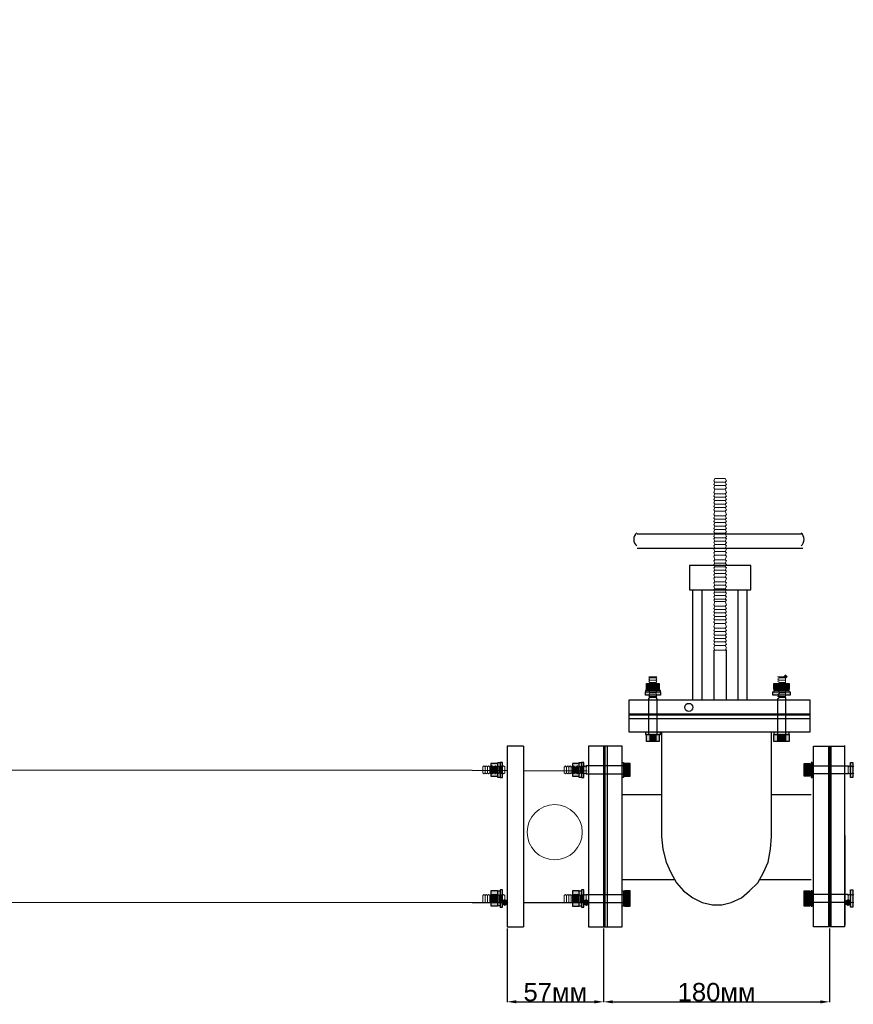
# Model space of a CAD drawing. Header units: millimetres. Extents: x -1722610 to 3896328, y -6858570 to -1329430.
# Tile 12 of 51: x 3078987 to 3081260, y -3461417 to -3458732. Entities that reach past the tile are written whole.
import ezdxf

# ---------------------------------------------------------------- set-up
doc = ezdxf.new("R2010")
doc.units = ezdxf.units.MM
doc.header["$PDMODE"] = 35
doc.header["$PDSIZE"] = 1
doc.layers.get('0').update_dxf_attribs({"lineweight": 5})
doc.layers.get('Defpoints').update_dxf_attribs({"lineweight": 5})
doc.layers.add('PDF_Geometry', color=7, linetype='Continuous')
doc.layers.add('PDF_Solid Fills', color=7, linetype='Continuous', true_color=0xb9b9b9)
doc.layers.add('В1', color=5, linetype='Continuous', lineweight=60)
doc.styles.get("Standard").update_dxf_attribs({"font": 'arial.ttf'})
doc.dimstyles.new('ISO-25', dxfattribs={"dimtxt": 2.5, "dimasz": 2.5, "dimexe": 1.25, "dimexo": 0.625, "dimtad": 1, "dimtxsty": 'Standard', "dimcen": 2.5, "dimadec": 0, "dimazin": 0, "dimtfac": 1, "dimtmove": 0, "dimatfit": 3, "dimfxl": 1, "dimarcsym": 0})

# ---------------------------------------------------------------- blocks, each defined once
blk = doc.blocks.new('*D139')
at = {"color": 0, "lineweight": -2, "transparency": 16777216}
for p, q in [((3080316.1, -3461210.2), (3080316, -3461411.4)), ((3080579.3, -3461210.4), (3080579.2, -3461411.6))]:
    blk.add_line(p, q, dxfattribs=at)
at = {"color": 0, "linetype": 'Continuous', "lineweight": -2, "transparency": 16777216}
blk.add_line((3080341, -3461410.2), (3080554.2, -3461410.3), dxfattribs=at)
at = {"color": 0, "lineweight": 0, "transparency": 16777216}
for points in [[(3080341, -3461406), (3080341, -3461414.4), (3080316, -3461410.2)], [(3080554.2, -3461406.2), (3080554.2, -3461414.5), (3080579.2, -3461410.4)]]:
    blk.add_solid(points, dxfattribs=at)
at = {"layer": 'Defpoints', "color": 0, "lineweight": 0, "transparency": 16777216}
for p in [(3080316.1, -3461205.7), (3080579.3, -3461205.9), (3080579.2, -3461410.4)]:
    blk.add_point(p, dxfattribs=at)
at = {"color": 0, "lineweight": 0, "transparency": 16777216, "insert": (3080447.6, -3461384.2), "char_height": 50, "attachment_point": 5, "rotation": 359.9619}
blk.add_mtext('57мм', dxfattribs=at)
blk = doc.blocks.new('*D140')
at = {"color": 0, "lineweight": -2, "transparency": 16777216}
for p, q in [((3080579.3, -3461210.4), (3080579.3, -3461411.6)), ((3081195.3, -3461210.4), (3081195.3, -3461411.6))]:
    blk.add_line(p, q, dxfattribs=at)
at = {"color": 0, "linetype": 'Continuous', "lineweight": -2, "transparency": 16777216}
blk.add_line((3080604.3, -3461410.4), (3081170.3, -3461410.4), dxfattribs=at)
at = {"color": 0, "lineweight": 0, "transparency": 16777216}
for points in [[(3080604.3, -3461406.2), (3080604.3, -3461414.5), (3080579.3, -3461410.4)], [(3081170.3, -3461406.2), (3081170.3, -3461414.5), (3081195.3, -3461410.4)]]:
    blk.add_solid(points, dxfattribs=at)
at = {"layer": 'Defpoints', "color": 0, "lineweight": 0, "transparency": 16777216}
for p in [(3080579.3, -3461205.9), (3081195.3, -3461205.9), (3081195.3, -3461410.4)]:
    blk.add_point(p, dxfattribs=at)
at = {"color": 0, "lineweight": 0, "transparency": 16777216, "insert": (3080887.3, -3461384.2), "char_height": 50, "attachment_point": 5}
blk.add_mtext('180мм', dxfattribs=at)

msp = doc.modelspace()

# ---------------------------------------------------------------- hatches: boundary and pattern name
at = {"layer": 'PDF_Solid Fills', "lineweight": 0, "true_color": 0x757575}
msp.add_hatch(color=8, dxfattribs=at).paths.add_polyline_path([(3081075.254, -3460517.2673), (3081072.0952, -3460520.4261), (3081068.9363, -3460523.5849), (3081072.0952, -3460526.7437), (3081075.254, -3460529.9026), (3081078.4128, -3460526.7437), (3081081.5716, -3460523.5849), (3081078.4128, -3460520.4261)])
at = {"layer": 'PDF_Solid Fills', "lineweight": 0}
for color, points in [(256, [(3080705.6732, -3460542.5378), (3080696.1968, -3460542.5378), (3080696.1968, -3460558.3318), (3080705.6732, -3460558.3318)]), (256, [(3080730.9437, -3460542.5378), (3080721.4673, -3460542.5378), (3080721.4673, -3460558.3318), (3080730.9437, -3460558.3318)]), (256, [(3081053.1423, -3460542.5378), (3081043.6659, -3460542.5378), (3081043.6659, -3460558.3318), (3081053.1423, -3460558.3318)]), (256, [(3081084.7304, -3460542.5378), (3081075.254, -3460542.5378), (3081075.254, -3460558.3318), (3081084.7304, -3460558.3318)]), (256, [(3080693.038, -3460561.4906), (3080693.038, -3460574.1259), (3080734.1025, -3460574.1259), (3080734.1025, -3460561.4906)]), (256, [(3081043.6659, -3460564.6495), (3081040.5071, -3460564.6495), (3081040.5071, -3460574.1259), (3081087.8892, -3460574.1259), (3081087.8892, -3460564.6495), (3081084.7304, -3460564.6495), (3081084.7304, -3460561.4906), (3081043.6659, -3460561.4906)]), (256, [(3080721.4673, -3460681.5254), (3080721.4673, -3460700.4783), (3080730.9437, -3460700.4783), (3080730.9437, -3460681.5254), (3080734.1025, -3460681.5254), (3080734.1025, -3460675.2078), (3080693.038, -3460675.2078), (3080693.038, -3460681.5254), (3080696.1968, -3460681.5254), (3080696.1968, -3460700.4783), (3080705.6732, -3460700.4783), (3080705.6732, -3460681.5254)]), (256, [(3081075.254, -3460681.5254), (3081075.254, -3460700.4783), (3081084.7304, -3460700.4783), (3081084.7304, -3460675.2078), (3081043.6659, -3460675.2078), (3081043.6659, -3460700.4783), (3081053.1423, -3460700.4783), (3081053.1423, -3460681.5254)]), (256, [(3080290.8793, -3460798.2263), (3080303.5146, -3460798.2263), (3080303.5146, -3460757.1617), (3080290.8793, -3460757.1617), (3080290.8793, -3460760.3205), (3080271.9265, -3460760.3205), (3080271.9265, -3460769.797), (3080290.8793, -3460769.797), (3080290.8793, -3460785.591), (3080271.9265, -3460785.591), (3080271.9265, -3460795.0675), (3080290.8793, -3460795.0675)]), (256, [(3080512.9858, -3460798.4014), (3080525.6211, -3460798.4014), (3080525.6211, -3460757.3368), (3080512.9858, -3460757.3368), (3080512.9858, -3460760.4957), (3080494.033, -3460760.4957), (3080494.033, -3460769.9721), (3080512.9858, -3460769.9721), (3080512.9858, -3460785.7661), (3080494.033, -3460785.7661), (3080494.033, -3460795.2426), (3080512.9858, -3460795.2426)]), (256, [(3080629.8618, -3460757.3368), (3080629.8618, -3460798.4014), (3080633.0206, -3460798.4014), (3080633.0206, -3460757.3368)]), (256, [(3080636.1794, -3460760.4957), (3080636.1794, -3460769.9721), (3080651.9735, -3460769.9721), (3080651.9735, -3460760.4957)]), (256, [(3081141.589, -3460769.9721), (3081141.589, -3460760.4957), (3081125.7949, -3460760.4957), (3081125.7949, -3460769.9721)]), (256, [(3081147.9066, -3460798.4014), (3081147.9066, -3460757.3368), (3081144.7478, -3460757.3368), (3081144.7478, -3460798.4014)]), (256, [(3081258.4649, -3460798.4014), (3081258.4649, -3460757.3368), (3081252.1473, -3460757.3368), (3081252.1473, -3460798.4014)]), (256, [(3080636.1794, -3460785.7661), (3080636.1794, -3460795.2426), (3080651.9735, -3460795.2426), (3080651.9735, -3460785.7661)]), (256, [(3081141.589, -3460795.2426), (3081141.589, -3460785.7661), (3081125.7949, -3460785.7661), (3081125.7949, -3460795.2426)]), (256, [(3080297.197, -3461104.6308), (3080297.197, -3461107.7896), (3080271.9265, -3461107.7896), (3080271.9265, -3461117.266), (3080290.8793, -3461117.266), (3080290.8793, -3461139.3777), (3080271.9265, -3461139.3777), (3080271.9265, -3461148.8541), (3080297.197, -3461148.8541), (3080297.197, -3461152.0129), (3080303.5146, -3461152.0129), (3080303.5146, -3461104.6308)]), (256, [(3080519.3035, -3461104.8059), (3080519.3035, -3461107.9647), (3080494.033, -3461107.9647), (3080494.033, -3461117.4411), (3080512.9858, -3461117.4411), (3080512.9858, -3461139.5528), (3080494.033, -3461139.5528), (3080494.033, -3461149.0292), (3080519.3035, -3461149.0292), (3080519.3035, -3461152.1881), (3080525.6211, -3461152.1881), (3080525.6211, -3461104.8059)]), (256, [(3080629.8618, -3461107.9647), (3080629.8618, -3461149.0292), (3080633.0206, -3461149.0292), (3080633.0206, -3461107.9647)]), (256, [(3080636.1794, -3461107.9647), (3080636.1794, -3461117.4411), (3080651.9735, -3461117.4411), (3080651.9735, -3461107.9647)]), (256, [(3081141.589, -3461117.4411), (3081141.589, -3461107.9647), (3081125.7949, -3461107.9647), (3081125.7949, -3461117.4411)]), (256, [(3081147.9066, -3461149.0292), (3081147.9066, -3461107.9647), (3081144.7478, -3461107.9647), (3081144.7478, -3461149.0292)]), (256, [(3081258.4649, -3461152.1881), (3081258.4649, -3461104.8059), (3081252.1473, -3461104.8059), (3081252.1473, -3461152.1881)]), (2, [(3080309.8322, -3461129.9013), (3080303.5146, -3461133.0601), (3080300.3558, -3461139.3777), (3080303.5146, -3461145.6953), (3080309.8322, -3461148.8541), (3080316.1498, -3461145.6953), (3080319.3086, -3461139.3777), (3080316.1498, -3461133.0601)]), (2, [(3080531.9387, -3461130.0764), (3080525.6211, -3461133.2352), (3080522.4623, -3461139.5528), (3080525.6211, -3461145.8704), (3080531.9387, -3461149.0292), (3080538.2563, -3461145.8704), (3080541.4151, -3461139.5528), (3080538.2563, -3461133.2352)]), (256, [(3080636.1794, -3461139.5528), (3080636.1794, -3461149.0292), (3080651.9735, -3461149.0292), (3080651.9735, -3461139.5528)]), (256, [(3081141.589, -3461149.0292), (3081141.589, -3461139.5528), (3081125.7949, -3461139.5528), (3081125.7949, -3461149.0292)]), (2, [(3081245.8297, -3461130.0764), (3081239.5121, -3461133.2352), (3081236.3533, -3461139.5528), (3081239.5121, -3461145.8704), (3081245.8297, -3461149.0292), (3081252.1473, -3461145.8704), (3081255.3061, -3461139.5528), (3081252.1473, -3461133.2352)])]:
    msp.add_hatch(color=color, dxfattribs=at).paths.add_polyline_path(points)
at = {"layer": 'PDF_Solid Fills', "lineweight": 0, "true_color": 0x979797}
for points in [[(3080721.4673, -3460542.5378), (3080705.6732, -3460542.5378), (3080705.6732, -3460558.3318), (3080721.4673, -3460558.3318)], [(3081075.254, -3460542.5378), (3081053.1423, -3460542.5378), (3081053.1423, -3460558.3318), (3081075.254, -3460558.3318)], [(3080721.4673, -3460681.5254), (3080705.6732, -3460681.5254), (3080705.6732, -3460700.4783), (3080721.4673, -3460700.4783)], [(3081075.254, -3460681.5254), (3081053.1423, -3460681.5254), (3081053.1423, -3460700.4783), (3081075.254, -3460700.4783)], [(3080271.9265, -3460769.797), (3080271.9265, -3460785.591), (3080290.8793, -3460785.591), (3080290.8793, -3460769.797)], [(3080494.033, -3460769.9721), (3080494.033, -3460785.7661), (3080512.9858, -3460785.7661), (3080512.9858, -3460769.9721)], [(3080636.1794, -3460769.9721), (3080636.1794, -3460785.7661), (3080651.9735, -3460785.7661), (3080651.9735, -3460769.9721)], [(3081141.589, -3460785.7661), (3081141.589, -3460769.9721), (3081125.7949, -3460769.9721), (3081125.7949, -3460785.7661)], [(3080271.9265, -3461117.266), (3080271.9265, -3461139.3777), (3080290.8793, -3461139.3777), (3080290.8793, -3461117.266)], [(3080494.033, -3461117.4411), (3080494.033, -3461139.5528), (3080512.9858, -3461139.5528), (3080512.9858, -3461117.4411)], [(3080636.1794, -3461117.4411), (3080636.1794, -3461139.5528), (3080651.9735, -3461139.5528), (3080651.9735, -3461117.4411)], [(3081141.589, -3461139.5528), (3081141.589, -3461117.4411), (3081125.7949, -3461117.4411), (3081125.7949, -3461139.5528)]]:
    msp.add_hatch(color=252, dxfattribs=at).paths.add_polyline_path(points)

# ---------------------------------------------------------------- linework, layer by layer
at = {"lineweight": 0}
msp.add_circle((3080445.8282, -3460947.673), 75.1236, dxfattribs=at)
at = {"layer": 'PDF_Geometry', "color": 8, "lineweight": 20, "true_color": 0x757575}
for points in [[(3080914.1547, -3460008.699), (3080910.9959, -3460002.3813), (3080914.1547, -3459999.2225), (3080910.9959, -3459992.9049), (3080914.1547, -3459989.7461), (3080910.9959, -3459983.4285), (3080882.5666, -3459983.4285), (3080879.4078, -3459989.7461), (3080882.5666, -3459992.9049), (3080879.4078, -3459999.2225), (3080882.5666, -3460002.3813), (3080879.4078, -3460008.699), (3080882.5666, -3460011.8578), (3080879.4078, -3460021.3342), (3080882.5666, -3460024.493), (3080879.4078, -3460030.8106), (3080882.5666, -3460033.9694), (3080879.4078, -3460040.287), (3080882.5666, -3460043.4459), (3080879.4078, -3460049.7635), (3080882.5666, -3460052.9223), (3080879.4078, -3460059.2399), (3080882.5666, -3460062.3987), (3080879.4078, -3460068.7163), (3080882.5666, -3460071.8751), (3080879.4078, -3460081.3516), (3080882.5666, -3460084.5104), (3080879.4078, -3460090.828), (3080882.5666, -3460093.9868), (3080879.4078, -3460100.3044), (3080882.5666, -3460103.4632), (3080879.4078, -3460109.7809), (3080882.5666, -3460112.9397), (3080879.4078, -3460119.2573), (3080882.5666, -3460122.4161), (3080879.4078, -3460128.7337), (3080882.5666, -3460131.8925), (3080879.4078, -3460141.369), (3080882.5666, -3460144.5278), (3080879.4078, -3460147.6866), (3080882.5666, -3460154.0042), (3080879.4078, -3460157.163), (3080882.5666, -3460163.4806), (3080879.4078, -3460166.6394), (3080882.5666, -3460172.9571), (3080910.9959, -3460172.9571), (3080914.1547, -3460166.6394), (3080910.9959, -3460163.4806), (3080914.1547, -3460157.163), (3080910.9959, -3460154.0042), (3080914.1547, -3460147.6866), (3080910.9959, -3460144.5278), (3080914.1547, -3460141.369), (3080910.9959, -3460131.8925), (3080914.1547, -3460128.7337), (3080910.9959, -3460122.4161), (3080914.1547, -3460119.2573), (3080910.9959, -3460112.9397), (3080914.1547, -3460109.7809), (3080910.9959, -3460103.4632), (3080914.1547, -3460100.3044), (3080910.9959, -3460093.9868), (3080914.1547, -3460090.828), (3080910.9959, -3460084.5104), (3080914.1547, -3460081.3516), (3080910.9959, -3460071.8751), (3080914.1547, -3460068.7163), (3080910.9959, -3460062.3987), (3080914.1547, -3460059.2399), (3080910.9959, -3460052.9223), (3080914.1547, -3460049.7635), (3080910.9959, -3460043.4459), (3080914.1547, -3460040.287), (3080910.9959, -3460033.9694), (3080914.1547, -3460030.8106), (3080910.9959, -3460024.493), (3080882.5666, -3460024.493), (3080879.4078, -3460030.8106)], [(3080914.1547, -3460030.8106), (3080910.9959, -3460024.493), (3080914.1547, -3460021.3342), (3080910.9959, -3460011.8578), (3080914.1547, -3460008.699), (3080910.9959, -3460002.3813), (3080882.5666, -3460002.3813), (3080879.4078, -3460008.699)], [(3080910.9959, -3459992.9049), (3080882.5666, -3459992.9049)], [(3080910.9959, -3460002.3813), (3080882.5666, -3460002.3813)], [(3080910.9959, -3460011.8578), (3080882.5666, -3460011.8578)], [(3080910.9959, -3460024.493), (3080882.5666, -3460024.493)], [(3080910.9959, -3460033.9694), (3080882.5666, -3460033.9694)], [(3080910.9959, -3460043.4459), (3080882.5666, -3460043.4459)], [(3080910.9959, -3460052.9223), (3080882.5666, -3460052.9223)], [(3080910.9959, -3460062.3987), (3080882.5666, -3460062.3987)], [(3080910.9959, -3460071.8751), (3080882.5666, -3460071.8751)], [(3080910.9959, -3460084.5104), (3080882.5666, -3460084.5104)], [(3080910.9959, -3460093.9868), (3080882.5666, -3460093.9868)], [(3080910.9959, -3460103.4632), (3080882.5666, -3460103.4632)], [(3080910.9959, -3460112.9397), (3080882.5666, -3460112.9397)], [(3080910.9959, -3460122.4161), (3080882.5666, -3460122.4161)], [(3080910.9959, -3460131.8925), (3080882.5666, -3460131.8925)], [(3080910.9959, -3460144.5278), (3080882.5666, -3460144.5278)], [(3080914.1547, -3460195.0687), (3080910.9959, -3460191.9099), (3080914.1547, -3460185.5923), (3080910.9959, -3460182.4335), (3080914.1547, -3460176.1159), (3080910.9959, -3460172.9571), (3080882.5666, -3460172.9571), (3080879.4078, -3460176.1159), (3080882.5666, -3460182.4335), (3080879.4078, -3460185.5923), (3080882.5666, -3460191.9099), (3080879.4078, -3460195.0687), (3080882.5666, -3460191.9099), (3080910.9959, -3460191.9099), (3080914.1547, -3460195.0687), (3080910.9959, -3460204.5452), (3080914.1547, -3460207.704), (3080910.9959, -3460214.0216), (3080914.1547, -3460217.1804), (3080910.9959, -3460214.0216), (3080882.5666, -3460214.0216), (3080879.4078, -3460217.1804), (3080882.5666, -3460223.498), (3080879.4078, -3460226.6568), (3080882.5666, -3460232.9744), (3080879.4078, -3460236.1333), (3080882.5666, -3460242.4509), (3080879.4078, -3460245.6097), (3080882.5666, -3460242.4509), (3080910.9959, -3460242.4509), (3080914.1547, -3460245.6097), (3080910.9959, -3460251.9273), (3080914.1547, -3460255.0861), (3080910.9959, -3460264.5625), (3080914.1547, -3460267.7213)], [(3080910.9959, -3460154.0042), (3080882.5666, -3460154.0042)], [(3080910.9959, -3460163.4806), (3080882.5666, -3460163.4806)], [(3080879.4078, -3460217.1804), (3080882.5666, -3460214.0216), (3080879.4078, -3460207.704), (3080882.5666, -3460204.5452), (3080879.4078, -3460195.0687)], [(3080910.9959, -3460182.4335), (3080882.5666, -3460182.4335)], [(3080910.9959, -3460191.9099), (3080882.5666, -3460191.9099)], [(3080910.9959, -3460204.5452), (3080882.5666, -3460204.5452)], [(3080910.9959, -3460214.0216), (3080882.5666, -3460214.0216)], [(3080910.9959, -3460223.498), (3080882.5666, -3460223.498)], [(3080914.1547, -3460245.6097), (3080910.9959, -3460242.4509), (3080914.1547, -3460236.1333), (3080910.9959, -3460232.9744), (3080914.1547, -3460226.6568), (3080910.9959, -3460223.498), (3080914.1547, -3460217.1804)], [(3080879.4078, -3460245.6097), (3080882.5666, -3460251.9273), (3080879.4078, -3460255.0861), (3080882.5666, -3460264.5625), (3080879.4078, -3460267.7213), (3080882.5666, -3460264.5625), (3080910.9959, -3460264.5625), (3080914.1547, -3460267.7213), (3080910.9959, -3460274.039), (3080914.1547, -3460277.1978), (3080910.9959, -3460283.5154), (3080914.1547, -3460286.6742), (3080910.9959, -3460283.5154), (3080882.5666, -3460283.5154), (3080879.4078, -3460286.6742), (3080882.5666, -3460292.9918), (3080879.4078, -3460296.1506), (3080882.5666, -3460302.4683), (3080879.4078, -3460305.6271), (3080882.5666, -3460311.9447), (3080879.4078, -3460315.1035), (3080882.5666, -3460311.9447), (3080910.9959, -3460311.9447), (3080914.1547, -3460315.1035), (3080910.9959, -3460318.2623), (3080914.1547, -3460327.7387), (3080910.9959, -3460330.8975), (3080914.1547, -3460337.2152)], [(3080910.9959, -3460232.9744), (3080882.5666, -3460232.9744)], [(3080910.9959, -3460242.4509), (3080882.5666, -3460242.4509)], [(3080910.9959, -3460251.9273), (3080882.5666, -3460251.9273)], [(3080879.4078, -3460286.6742), (3080882.5666, -3460283.5154), (3080879.4078, -3460277.1978), (3080882.5666, -3460274.039), (3080879.4078, -3460267.7213)], [(3080910.9959, -3460264.5625), (3080882.5666, -3460264.5625)], [(3080910.9959, -3460274.039), (3080882.5666, -3460274.039)], [(3080910.9959, -3460283.5154), (3080882.5666, -3460283.5154)], [(3080910.9959, -3460292.9918), (3080882.5666, -3460292.9918)], [(3080910.9959, -3460302.4683), (3080882.5666, -3460302.4683)], [(3080910.9959, -3460311.9447), (3080882.5666, -3460311.9447)], [(3080914.1547, -3460315.1035), (3080910.9959, -3460311.9447), (3080914.1547, -3460305.6271), (3080910.9959, -3460302.4683), (3080914.1547, -3460296.1506), (3080910.9959, -3460292.9918), (3080914.1547, -3460286.6742)], [(3080879.4078, -3460315.1035), (3080882.5666, -3460318.2623), (3080879.4078, -3460327.7387), (3080882.5666, -3460330.8975), (3080879.4078, -3460337.2152), (3080882.5666, -3460330.8975), (3080910.9959, -3460330.8975), (3080914.1547, -3460337.2152), (3080910.9959, -3460340.374), (3080914.1547, -3460346.6916), (3080910.9959, -3460349.8504), (3080914.1547, -3460356.168), (3080910.9959, -3460349.8504), (3080882.5666, -3460349.8504), (3080879.4078, -3460356.168), (3080882.5666, -3460359.3268), (3080879.4078, -3460365.6444), (3080882.5666, -3460368.8033), (3080879.4078, -3460375.1209), (3080882.5666, -3460378.2797), (3080879.4078, -3460387.7561), (3080882.5666, -3460378.2797), (3080910.9959, -3460378.2797), (3080914.1547, -3460387.7561), (3080910.9959, -3460390.9149), (3080914.1547, -3460397.2325), (3080910.9959, -3460400.3914), (3080914.1547, -3460406.709)], [(3080879.4078, -3460356.168), (3080882.5666, -3460349.8504), (3080879.4078, -3460346.6916), (3080882.5666, -3460340.374), (3080879.4078, -3460337.2152)], [(3080910.9959, -3460318.2623), (3080882.5666, -3460318.2623)], [(3080910.9959, -3460330.8975), (3080882.5666, -3460330.8975)], [(3080910.9959, -3460340.374), (3080882.5666, -3460340.374)], [(3080910.9959, -3460349.8504), (3080882.5666, -3460349.8504)], [(3080910.9959, -3460359.3268), (3080882.5666, -3460359.3268)], [(3080914.1547, -3460387.7561), (3080910.9959, -3460378.2797), (3080914.1547, -3460375.1209), (3080910.9959, -3460368.8033), (3080914.1547, -3460365.6444), (3080910.9959, -3460359.3268), (3080914.1547, -3460356.168)], [(3080879.4078, -3460406.709), (3080882.5666, -3460400.3914), (3080879.4078, -3460397.2325), (3080882.5666, -3460390.9149), (3080879.4078, -3460387.7561)], [(3080910.9959, -3460368.8033), (3080882.5666, -3460368.8033)], [(3080910.9959, -3460378.2797), (3080882.5666, -3460378.2797)], [(3080910.9959, -3460390.9149), (3080882.5666, -3460390.9149)], [(3080914.1547, -3460425.6618), (3080910.9959, -3460419.3442), (3080914.1547, -3460416.1854), (3080910.9959, -3460409.8678), (3080914.1547, -3460406.709), (3080910.9959, -3460400.3914), (3080882.5666, -3460400.3914), (3080879.4078, -3460406.709), (3080882.5666, -3460409.8678), (3080879.4078, -3460416.1854), (3080882.5666, -3460419.3442), (3080879.4078, -3460425.6618)], [(3080910.9959, -3460400.3914), (3080882.5666, -3460400.3914)], [(3080910.9959, -3460409.8678), (3080882.5666, -3460409.8678)], [(3080910.9959, -3460419.3442), (3080882.5666, -3460419.3442)], [(3080910.9959, -3460428.8206), (3080882.5666, -3460428.8206)], [(3080910.9959, -3460438.2971), (3080882.5666, -3460438.2971)], [(3080705.6732, -3460526.7437), (3080721.4673, -3460526.7437)], [(3081075.254, -3460577.2847), (3081075.254, -3460580.4435), (3081059.4599, -3460580.4435), (3081053.1423, -3460577.2847), (3081059.4599, -3460577.2847), (3081053.1423, -3460574.1259), (3081059.4599, -3460567.8083), (3081053.1423, -3460564.6495), (3081059.4599, -3460561.4906), (3081053.1423, -3460558.3318), (3081059.4599, -3460555.173), (3081053.1423, -3460552.0142), (3081059.4599, -3460548.8554), (3081053.1423, -3460548.8554), (3081059.4599, -3460545.6966), (3081053.1423, -3460542.5378), (3081059.4599, -3460539.379), (3081053.1423, -3460536.2202), (3081059.4599, -3460533.0614), (3081053.1423, -3460529.9026), (3081059.4599, -3460526.7437), (3081053.1423, -3460523.5849), (3081059.4599, -3460523.5849), (3081075.254, -3460523.5849), (3081075.254, -3460526.7437), (3081075.254, -3460529.9026), (3081075.254, -3460533.0614), (3081075.254, -3460536.2202), (3081075.254, -3460539.379), (3081075.254, -3460542.5378), (3081075.254, -3460545.6966), (3081075.254, -3460548.8554)], [(3081059.4599, -3460526.7437), (3081075.254, -3460526.7437)], [(3080705.6732, -3460533.0614), (3080721.4673, -3460533.0614)], [(3080705.6732, -3460539.379), (3080721.4673, -3460539.379)], [(3080705.6732, -3460545.6966), (3080721.4673, -3460545.6966)], [(3080705.6732, -3460548.8554), (3080721.4673, -3460548.8554)], [(3081059.4599, -3460533.0614), (3081075.254, -3460533.0614)], [(3081059.4599, -3460539.379), (3081075.254, -3460539.379)], [(3081059.4599, -3460545.6966), (3081075.254, -3460545.6966)], [(3081059.4599, -3460548.8554), (3081075.254, -3460548.8554), (3081075.254, -3460577.2847), (3081059.4599, -3460577.2847)], [(3080705.6732, -3460555.173), (3080721.4673, -3460555.173)], [(3080705.6732, -3460561.4906), (3080721.4673, -3460561.4906)], [(3080705.6732, -3460567.8083), (3080721.4673, -3460567.8083)], [(3080705.6732, -3460577.2847), (3080721.4673, -3460577.2847)], [(3081059.4599, -3460555.173), (3081075.254, -3460555.173)], [(3081059.4599, -3460561.4906), (3081075.254, -3460561.4906)], [(3081059.4599, -3460567.8083), (3081075.254, -3460567.8083)], [(3081261.6237, -3460788.9249), (3081258.4649, -3460785.7661), (3081255.3061, -3460788.9249), (3081252.1473, -3460785.7661), (3081248.9885, -3460788.9249), (3081245.8297, -3460785.7661), (3081245.8297, -3460769.9721), (3081248.9885, -3460766.8133), (3081252.1473, -3460769.9721), (3081255.3061, -3460766.8133), (3081258.4649, -3460769.9721), (3081261.6237, -3460766.8133)], [(3080256.1324, -3460769.797), (3080256.1324, -3460785.591)], [(3080262.4501, -3460769.797), (3080262.4501, -3460785.591)], [(3080268.7677, -3460769.797), (3080268.7677, -3460785.591)], [(3080271.9265, -3460769.797), (3080271.9265, -3460785.591)], [(3080278.2441, -3460769.797), (3080278.2441, -3460785.591)], [(3080287.7205, -3460769.797), (3080287.7205, -3460785.591)], [(3080294.0382, -3460769.797), (3080294.0382, -3460785.591)], [(3080300.3558, -3460769.797), (3080300.3558, -3460785.591)], [(3080303.5146, -3460769.797), (3080303.5146, -3460785.591)], [(3080478.2389, -3460769.9721), (3080478.2389, -3460785.7661)], [(3080484.5566, -3460769.9721), (3080484.5566, -3460785.7661)], [(3080490.8742, -3460769.9721), (3080490.8742, -3460785.7661)], [(3080494.033, -3460769.9721), (3080494.033, -3460785.7661)], [(3080500.3506, -3460769.9721), (3080500.3506, -3460785.7661)], [(3080509.827, -3460769.9721), (3080509.827, -3460785.7661)], [(3080516.1447, -3460769.9721), (3080516.1447, -3460785.7661)], [(3080522.4623, -3460769.9721), (3080522.4623, -3460785.7661)], [(3080525.6211, -3460769.9721), (3080525.6211, -3460785.7661)], [(3081252.1473, -3460769.9721), (3081252.1473, -3460785.7661)], [(3081258.4649, -3460769.9721), (3081258.4649, -3460785.7661)], [(3080300.3558, -3461120.4249), (3080300.3558, -3461139.3777), (3080309.8322, -3461139.3777), (3080309.8322, -3461120.4249), (3080306.6734, -3461117.266), (3080303.5146, -3461120.4249), (3080300.3558, -3461117.266), (3080300.3558, -3461120.4249), (3080297.197, -3461117.266), (3080294.0382, -3461120.4249), (3080290.8793, -3461117.266), (3080287.7205, -3461120.4249), (3080284.5617, -3461117.266), (3080278.2441, -3461120.4249), (3080275.0853, -3461117.266), (3080271.9265, -3461120.4249), (3080271.9265, -3461117.266), (3080268.7677, -3461120.4249), (3080265.6089, -3461117.266), (3080262.4501, -3461120.4249), (3080259.2913, -3461117.266), (3080256.1324, -3461120.4249), (3080252.9736, -3461117.266), (3080249.8148, -3461120.4249), (3080249.8148, -3461139.3777), (3080252.9736, -3461139.3777), (3080256.1324, -3461139.3777), (3080259.2913, -3461139.3777), (3080262.4501, -3461139.3777), (3080265.6089, -3461139.3777), (3080268.7677, -3461139.3777), (3080271.9265, -3461139.3777), (3080271.9265, -3461120.4249)], [(3080522.4623, -3461120.6), (3080522.4623, -3461139.5528), (3080531.9387, -3461139.5528), (3080531.9387, -3461120.6), (3080528.7799, -3461117.4411), (3080525.6211, -3461120.6), (3080522.4623, -3461117.4411), (3080522.4623, -3461120.6), (3080519.3035, -3461117.4411), (3080516.1447, -3461120.6), (3080512.9858, -3461117.4411), (3080509.827, -3461120.6), (3080506.6682, -3461117.4411), (3080500.3506, -3461120.6), (3080497.1918, -3461117.4411), (3080494.033, -3461120.6), (3080494.033, -3461117.4411), (3080490.8742, -3461120.6), (3080487.7154, -3461117.4411), (3080484.5566, -3461120.6), (3080481.3977, -3461117.4411), (3080478.2389, -3461120.6), (3080475.0801, -3461117.4411), (3080471.9213, -3461120.6), (3080471.9213, -3461139.5528), (3080475.0801, -3461139.5528), (3080478.2389, -3461139.5528), (3080481.3977, -3461139.5528), (3080484.5566, -3461139.5528), (3080487.7154, -3461139.5528), (3080490.8742, -3461139.5528), (3080494.033, -3461139.5528), (3080494.033, -3461120.6)], [(3081261.6237, -3461117.4411), (3081258.4649, -3461120.6), (3081255.3061, -3461117.4411), (3081252.1473, -3461120.6), (3081248.9885, -3461117.4411), (3081245.8297, -3461120.6), (3081245.8297, -3461139.5528), (3081248.9885, -3461139.5528), (3081252.1473, -3461139.5528), (3081255.3061, -3461139.5528), (3081258.4649, -3461139.5528), (3081261.6237, -3461139.5528)], [(3080256.1324, -3461120.4249), (3080256.1324, -3461139.3777)], [(3080262.4501, -3461120.4249), (3080262.4501, -3461139.3777)], [(3080268.7677, -3461120.4249), (3080268.7677, -3461139.3777)], [(3080271.9265, -3461139.3777), (3080300.3558, -3461139.3777)], [(3080278.2441, -3461120.4249), (3080278.2441, -3461139.3777)], [(3080287.7205, -3461120.4249), (3080287.7205, -3461139.3777)], [(3080294.0382, -3461120.4249), (3080294.0382, -3461139.3777)], [(3080303.5146, -3461120.4249), (3080303.5146, -3461139.3777)], [(3080478.2389, -3461120.6), (3080478.2389, -3461139.5528)], [(3080484.5566, -3461120.6), (3080484.5566, -3461139.5528)], [(3080490.8742, -3461120.6), (3080490.8742, -3461139.5528)], [(3080494.033, -3461139.5528), (3080522.4623, -3461139.5528)], [(3080500.3506, -3461120.6), (3080500.3506, -3461139.5528)], [(3080509.827, -3461120.6), (3080509.827, -3461139.5528)], [(3080516.1447, -3461120.6), (3080516.1447, -3461139.5528)], [(3080525.6211, -3461120.6), (3080525.6211, -3461139.5528)], [(3081252.1473, -3461120.6), (3081252.1473, -3461139.5528)], [(3081258.4649, -3461120.6), (3081258.4649, -3461139.5528)]]:
    msp.add_lwpolyline(points, dxfattribs=at)
at = {"layer": 'PDF_Geometry', "lineweight": 30}
for points in [[(3081122.6361, -3460135.0513), (3080670.9263, -3460135.0513)], [(3080670.9263, -3460172.9571), (3081122.6361, -3460172.9571)], [(3080822.5492, -3460586.7611), (3080822.5492, -3460286.6742)], [(3080847.8197, -3460586.7611), (3080847.8197, -3460286.6742)], [(3080945.7428, -3460586.7611), (3080945.7428, -3460286.6742)], [(3080971.0132, -3460586.7611), (3080971.0132, -3460286.6742)], [(3080882.5666, -3460450.9323), (3080879.4078, -3460450.9323), (3080879.4078, -3460586.7611)], [(3080914.1547, -3460586.7611), (3080914.1547, -3460450.9323), (3080910.9959, -3460450.9323)], [(3080648.8147, -3460624.6668), (3081141.589, -3460624.6668)], [(3080648.8147, -3460627.8256), (3081141.589, -3460627.8256)], [(3080648.8147, -3460637.3021), (3081141.589, -3460637.3021)], [(3080737.2613, -3460675.2078), (3080737.2613, -3460959.5007), (3080740.4201, -3460994.2476), (3080749.8966, -3461028.9945), (3080762.5318, -3461057.4238), (3080778.3259, -3461085.8531), (3080797.2787, -3461107.9647), (3080822.5492, -3461126.9176), (3080847.8197, -3461139.5528), (3080876.249, -3461145.8704), (3080901.5194, -3461145.8704), (3080926.7899, -3461139.5528), (3080955.2192, -3461126.9176), (3080977.3309, -3461107.9647), (3080999.4425, -3461085.8531), (3081015.2366, -3461057.4238), (3081027.8718, -3461028.9945), (3081034.1894, -3460994.2476), (3081037.3483, -3460959.5007), (3081037.3483, -3460675.2078)], [(3080360.3732, -3460712.9384), (3080316.1498, -3460712.9384), (3080316.1498, -3461205.7127), (3080360.3732, -3461205.7127)], [(3080360.3732, -3460712.9384), (3080360.3732, -3461205.7127)], [(3080579.3208, -3460713.1135), (3080579.3208, -3461205.8878)], [(3080582.4797, -3460713.1135), (3080582.4797, -3461205.8878)], [(3080588.7973, -3460713.1135), (3080588.7973, -3461205.8878)], [(3081192.1299, -3460713.1135), (3081192.1299, -3461205.8878)], [(3081195.2887, -3460713.1135), (3081195.2887, -3461205.8878)], [(3081198.4475, -3460713.1135), (3081198.4475, -3461205.8878)], [(3080220.4009, -3460779.5785), (3076281.3312, -3460778.9017)], [(3080316.1498, -3460780.1614), (3080220.4009, -3460779.5785)], [(3080534.4297, -3460781.4902), (3080360.3732, -3460780.4306)], [(3080737.2613, -3460845.7835), (3080629.8618, -3460845.7835)], [(3081144.7478, -3460845.7835), (3081037.3483, -3460845.7835)], [(3080629.8618, -3461076.3766), (3080772.0082, -3461076.3766)], [(3081005.7602, -3461076.3766), (3081144.7478, -3461076.3766)], [(3076281.3312, -3461138.876), (3080220.4009, -3461139.5528)], [(3080220.4009, -3461139.5528), (3080316.1498, -3461139.5528)], [(3080360.3732, -3461139.5528), (3080538.2563, -3461139.5528)]]:
    msp.add_lwpolyline(points, dxfattribs=at)
for points in [[(3080813.0728, -3460286.6742), (3080980.4897, -3460286.6742), (3080980.4897, -3460220.3392), (3080813.0728, -3460220.3392)], [(3081141.589, -3460675.2078), (3080648.8147, -3460675.2078), (3080648.8147, -3460586.7611), (3081141.589, -3460586.7611)], [(3080629.8618, -3461205.8878), (3080629.8618, -3460713.1135), (3080538.2563, -3460713.1135), (3080538.2563, -3461205.8878)], [(3081151.0654, -3461205.8878), (3081151.0654, -3460713.1135), (3081236.3533, -3460713.1135), (3081236.3533, -3461205.8878)]]:
    msp.add_lwpolyline(points, close=True, dxfattribs=at)
at = {"layer": 'PDF_Geometry', "color": 8, "lineweight": 20, "true_color": 0x757575}
for points in [[(3080879.4078, -3460444.6147), (3080882.5666, -3460438.2971), (3080879.4078, -3460435.1383), (3080882.5666, -3460428.8206), (3080879.4078, -3460425.6618), (3080882.5666, -3460419.3442), (3080910.9959, -3460419.3442), (3080914.1547, -3460425.6618), (3080910.9959, -3460428.8206), (3080914.1547, -3460435.1383), (3080910.9959, -3460438.2971), (3080914.1547, -3460444.6147), (3080910.9959, -3460450.9323), (3080882.5666, -3460450.9323)], [(3080702.5144, -3460574.1259), (3080705.6732, -3460567.8083), (3080702.5144, -3460564.6495), (3080705.6732, -3460561.4906), (3080702.5144, -3460558.3318), (3080705.6732, -3460555.173), (3080702.5144, -3460552.0142), (3080705.6732, -3460548.8554), (3080702.5144, -3460548.8554), (3080705.6732, -3460545.6966), (3080702.5144, -3460542.5378), (3080705.6732, -3460539.379), (3080702.5144, -3460536.2202), (3080705.6732, -3460533.0614), (3080702.5144, -3460529.9026), (3080705.6732, -3460526.7437), (3080702.5144, -3460523.5849), (3080705.6732, -3460523.5849), (3080721.4673, -3460523.5849), (3080724.6261, -3460523.5849), (3080721.4673, -3460526.7437), (3080724.6261, -3460529.9026), (3080721.4673, -3460533.0614), (3080724.6261, -3460536.2202), (3080721.4673, -3460539.379), (3080724.6261, -3460542.5378), (3080721.4673, -3460545.6966), (3080724.6261, -3460548.8554), (3080721.4673, -3460548.8554), (3080724.6261, -3460552.0142), (3080721.4673, -3460555.173), (3080724.6261, -3460558.3318), (3080721.4673, -3460561.4906), (3080724.6261, -3460564.6495), (3080721.4673, -3460567.8083), (3080724.6261, -3460574.1259), (3080721.4673, -3460577.2847), (3080724.6261, -3460577.2847), (3080721.4673, -3460580.4435), (3080705.6732, -3460580.4435), (3080702.5144, -3460577.2847), (3080705.6732, -3460577.2847)], [(3080300.3558, -3460766.6382), (3080300.3558, -3460769.797), (3080297.197, -3460766.6382), (3080294.0382, -3460769.797), (3080290.8793, -3460766.6382), (3080287.7205, -3460769.797), (3080284.5617, -3460766.6382), (3080278.2441, -3460769.797), (3080275.0853, -3460766.6382), (3080271.9265, -3460769.797), (3080271.9265, -3460766.6382), (3080268.7677, -3460769.797), (3080265.6089, -3460766.6382), (3080262.4501, -3460769.797), (3080259.2913, -3460766.6382), (3080256.1324, -3460769.797), (3080252.9736, -3460766.6382), (3080249.8148, -3460769.797), (3080249.8148, -3460785.591), (3080252.9736, -3460788.7498), (3080256.1324, -3460785.591), (3080259.2913, -3460788.7498), (3080262.4501, -3460785.591), (3080265.6089, -3460788.7498), (3080268.7677, -3460785.591), (3080271.9265, -3460788.7498), (3080271.9265, -3460785.591), (3080275.0853, -3460788.7498), (3080278.2441, -3460785.591), (3080284.5617, -3460788.7498), (3080287.7205, -3460785.591), (3080290.8793, -3460788.7498), (3080294.0382, -3460785.591), (3080297.197, -3460788.7498), (3080300.3558, -3460785.591), (3080300.3558, -3460788.7498), (3080303.5146, -3460785.591), (3080306.6734, -3460788.7498), (3080309.8322, -3460785.591), (3080309.8322, -3460769.797), (3080306.6734, -3460766.6382), (3080303.5146, -3460769.797)], [(3080522.4623, -3460766.8133), (3080522.4623, -3460769.9721), (3080519.3035, -3460766.8133), (3080516.1447, -3460769.9721), (3080512.9858, -3460766.8133), (3080509.827, -3460769.9721), (3080506.6682, -3460766.8133), (3080500.3506, -3460769.9721), (3080497.1918, -3460766.8133), (3080494.033, -3460769.9721), (3080494.033, -3460766.8133), (3080490.8742, -3460769.9721), (3080487.7154, -3460766.8133), (3080484.5566, -3460769.9721), (3080481.3977, -3460766.8133), (3080478.2389, -3460769.9721), (3080475.0801, -3460766.8133), (3080471.9213, -3460769.9721), (3080471.9213, -3460785.7661), (3080475.0801, -3460788.9249), (3080478.2389, -3460785.7661), (3080481.3977, -3460788.9249), (3080484.5566, -3460785.7661), (3080487.7154, -3460788.9249), (3080490.8742, -3460785.7661), (3080494.033, -3460788.9249), (3080494.033, -3460785.7661), (3080497.1918, -3460788.9249), (3080500.3506, -3460785.7661), (3080506.6682, -3460788.9249), (3080509.827, -3460785.7661), (3080512.9858, -3460788.9249), (3080516.1447, -3460785.7661), (3080519.3035, -3460788.9249), (3080522.4623, -3460785.7661), (3080522.4623, -3460788.9249), (3080525.6211, -3460785.7661), (3080528.7799, -3460788.9249), (3080531.9387, -3460785.7661), (3080531.9387, -3460769.9721), (3080528.7799, -3460766.8133), (3080525.6211, -3460769.9721)]]:
    msp.add_lwpolyline(points, close=True, dxfattribs=at)
at = {"layer": 'PDF_Geometry', "color": 2, "lineweight": 30}
for points in [[(3080696.1968, -3460542.5378), (3080730.9437, -3460542.5378), (3080730.9437, -3460558.3318), (3080696.1968, -3460558.3318)], [(3081043.6659, -3460542.5378), (3081084.7304, -3460542.5378), (3081084.7304, -3460558.3318), (3081043.6659, -3460558.3318)], [(3080693.038, -3460564.6495), (3080734.1025, -3460564.6495), (3080734.1025, -3460561.4906), (3080693.038, -3460561.4906)], [(3080693.038, -3460564.6495), (3080734.1025, -3460564.6495), (3080734.1025, -3460574.1259), (3080693.038, -3460574.1259)], [(3081040.5071, -3460564.6495), (3081087.8892, -3460564.6495), (3081087.8892, -3460574.1259), (3081040.5071, -3460574.1259)], [(3081043.6659, -3460564.6495), (3081084.7304, -3460564.6495), (3081084.7304, -3460561.4906), (3081043.6659, -3460561.4906)], [(3080693.038, -3460681.5254), (3080734.1025, -3460681.5254), (3080734.1025, -3460675.2078), (3080693.038, -3460675.2078)], [(3080696.1968, -3460681.5254), (3080730.9437, -3460681.5254), (3080730.9437, -3460700.4783), (3080696.1968, -3460700.4783)], [(3081043.6659, -3460681.5254), (3081084.7304, -3460681.5254), (3081084.7304, -3460675.2078), (3081043.6659, -3460675.2078)], [(3081043.6659, -3460681.5254), (3081084.7304, -3460681.5254), (3081084.7304, -3460700.4783), (3081043.6659, -3460700.4783)], [(3080271.9265, -3460760.3205), (3080271.9265, -3460795.0675), (3080290.8793, -3460795.0675), (3080290.8793, -3460760.3205)], [(3080297.197, -3460757.1617), (3080297.197, -3460798.2263), (3080290.8793, -3460798.2263), (3080290.8793, -3460757.1617)], [(3080297.197, -3460757.1617), (3080297.197, -3460798.2263), (3080303.5146, -3460798.2263), (3080303.5146, -3460757.1617)], [(3080494.033, -3460760.4957), (3080494.033, -3460795.2426), (3080512.9858, -3460795.2426), (3080512.9858, -3460760.4957)], [(3080519.3035, -3460757.3368), (3080519.3035, -3460798.4014), (3080512.9858, -3460798.4014), (3080512.9858, -3460757.3368)], [(3080519.3035, -3460757.3368), (3080519.3035, -3460798.4014), (3080525.6211, -3460798.4014), (3080525.6211, -3460757.3368)], [(3080633.0206, -3460757.3368), (3080633.0206, -3460798.4014), (3080629.8618, -3460798.4014), (3080629.8618, -3460757.3368)], [(3080636.1794, -3460760.4957), (3080636.1794, -3460795.2426), (3080651.9735, -3460795.2426), (3080651.9735, -3460760.4957)], [(3081141.589, -3460760.4957), (3081141.589, -3460795.2426), (3081125.7949, -3460795.2426), (3081125.7949, -3460760.4957)], [(3081144.7478, -3460757.3368), (3081144.7478, -3460798.4014), (3081147.9066, -3460798.4014), (3081147.9066, -3460757.3368)], [(3081258.4649, -3460757.3368), (3081258.4649, -3460798.4014), (3081252.1473, -3460798.4014), (3081252.1473, -3460757.3368)], [(3080271.9265, -3461107.7896), (3080271.9265, -3461148.8541), (3080290.8793, -3461148.8541), (3080290.8793, -3461107.7896)], [(3080297.197, -3461107.7896), (3080297.197, -3461148.8541), (3080290.8793, -3461148.8541), (3080290.8793, -3461107.7896)], [(3080297.197, -3461104.6308), (3080297.197, -3461152.0129), (3080303.5146, -3461152.0129), (3080303.5146, -3461104.6308)], [(3080494.033, -3461107.9647), (3080494.033, -3461149.0292), (3080512.9858, -3461149.0292), (3080512.9858, -3461107.9647)], [(3080519.3035, -3461107.9647), (3080519.3035, -3461149.0292), (3080512.9858, -3461149.0292), (3080512.9858, -3461107.9647)], [(3080519.3035, -3461104.8059), (3080519.3035, -3461152.1881), (3080525.6211, -3461152.1881), (3080525.6211, -3461104.8059)], [(3080633.0206, -3461107.9647), (3080633.0206, -3461149.0292), (3080629.8618, -3461149.0292), (3080629.8618, -3461107.9647)], [(3080636.1794, -3461107.9647), (3080636.1794, -3461149.0292), (3080651.9735, -3461149.0292), (3080651.9735, -3461107.9647)], [(3081141.589, -3461107.9647), (3081141.589, -3461149.0292), (3081125.7949, -3461149.0292), (3081125.7949, -3461107.9647)], [(3081144.7478, -3461107.9647), (3081144.7478, -3461149.0292), (3081147.9066, -3461149.0292), (3081147.9066, -3461107.9647)], [(3081258.4649, -3461104.8059), (3081258.4649, -3461152.1881), (3081252.1473, -3461152.1881), (3081252.1473, -3461104.8059)]]:
    msp.add_lwpolyline(points, close=True, dxfattribs=at)
for points in [[(3080705.6732, -3460542.5378), (3080705.6732, -3460558.3318)], [(3080721.4673, -3460542.5378), (3080721.4673, -3460558.3318)], [(3081053.1423, -3460542.5378), (3081053.1423, -3460558.3318)], [(3081075.254, -3460542.5378), (3081075.254, -3460558.3318)], [(3080702.5144, -3460681.5254), (3080702.5144, -3460583.6023), (3080705.6732, -3460580.4435)], [(3080721.4673, -3460580.4435), (3080724.6261, -3460583.6023), (3080724.6261, -3460681.5254)], [(3081059.4599, -3460580.4435), (3081053.1423, -3460583.6023), (3081053.1423, -3460700.4783)], [(3081075.254, -3460580.4435), (3081075.254, -3460700.4783)], [(3080705.6732, -3460681.5254), (3080705.6732, -3460700.4783)], [(3080721.4673, -3460681.5254), (3080721.4673, -3460700.4783)], [(3080636.1794, -3460766.8133), (3080531.9387, -3460766.8133), (3080531.9387, -3460769.9721)], [(3081141.589, -3460766.8133), (3081245.8297, -3460766.8133), (3081245.8297, -3460769.9721)], [(3080271.9265, -3460769.797), (3080290.8793, -3460769.797)], [(3080271.9265, -3460785.591), (3080290.8793, -3460785.591)], [(3080494.033, -3460769.9721), (3080512.9858, -3460769.9721)], [(3080494.033, -3460785.7661), (3080512.9858, -3460785.7661)], [(3080531.9387, -3460785.7661), (3080531.9387, -3460788.9249), (3080636.1794, -3460788.9249)], [(3080636.1794, -3460769.9721), (3080651.9735, -3460769.9721)], [(3080636.1794, -3460785.7661), (3080651.9735, -3460785.7661)], [(3081141.589, -3460769.9721), (3081125.7949, -3460769.9721)], [(3081141.589, -3460785.7661), (3081125.7949, -3460785.7661)], [(3081245.8297, -3460785.7661), (3081245.8297, -3460788.9249), (3081141.589, -3460788.9249)], [(3080271.9265, -3461117.266), (3080290.8793, -3461117.266)], [(3080494.033, -3461117.4411), (3080512.9858, -3461117.4411)], [(3080531.9387, -3461120.6), (3080531.9387, -3461117.4411), (3080651.9735, -3461117.4411)], [(3081245.8297, -3461120.6), (3081245.8297, -3461117.4411), (3081125.7949, -3461117.4411)], [(3080271.9265, -3461139.3777), (3080290.8793, -3461139.3777)], [(3080494.033, -3461139.5528), (3080512.9858, -3461139.5528)], [(3080531.9387, -3461139.5528), (3080651.9735, -3461139.5528)], [(3081245.8297, -3461139.5528), (3081125.7949, -3461139.5528)]]:
    msp.add_lwpolyline(points, dxfattribs=at)
at = {"layer": 'PDF_Geometry', "lineweight": 25}
msp.add_circle((3080811.4947, -3460607.292), 11.0545, dxfattribs=at)
at = {"layer": 'PDF_Geometry', "lineweight": 30}
for centre, start, end in [((3080685.1694, -3460149.2793), 131.2463709, 228.7536291), ((3081102.0754, -3460149.2526), 311.2463709, 48.7536291)]:
    msp.add_arc(centre, 23.7195, start, end, dxfattribs=at)
at = {"layer": 'В1', "linetype": 'Continuous', "lineweight": 30, "flags": 128}
msp.add_lwpolyline([(3081236.1047, -3460711.2332), (3081236.6018, -3461201.1567)], dxfattribs=at)

# ---------------------------------------------------------------- dimensions: what is measured, and where the dimension line sits
at = {"lineweight": 0}
for p1, p2, text, picture, middle in [((3080316.1498, -3461205.7127), (3080579.3208, -3461205.8878), '57мм', '*D139', (3080447.6166, -3461384.222)), ((3080579.3208, -3461205.8878), (3081195.2887, -3461205.8878), '180мм', '*D140', (3080887.3048, -3461384.2073))]:
    dim = msp.add_aligned_dim(p1=p1, p2=p2, distance=-204.4731, text=text, dimstyle='ISO-25', override={"dimtxt": 50, "dimasz": 25, "dimzin": 3, "dimfxl": 200, "dimfxlon": 1, "dimarcsym": 1}, dxfattribs=at)
    dim.commit()
    dim.dimension.update_dxf_attribs({"geometry": picture, "text_midpoint": middle})

doc.saveas('drawing.dxf')
